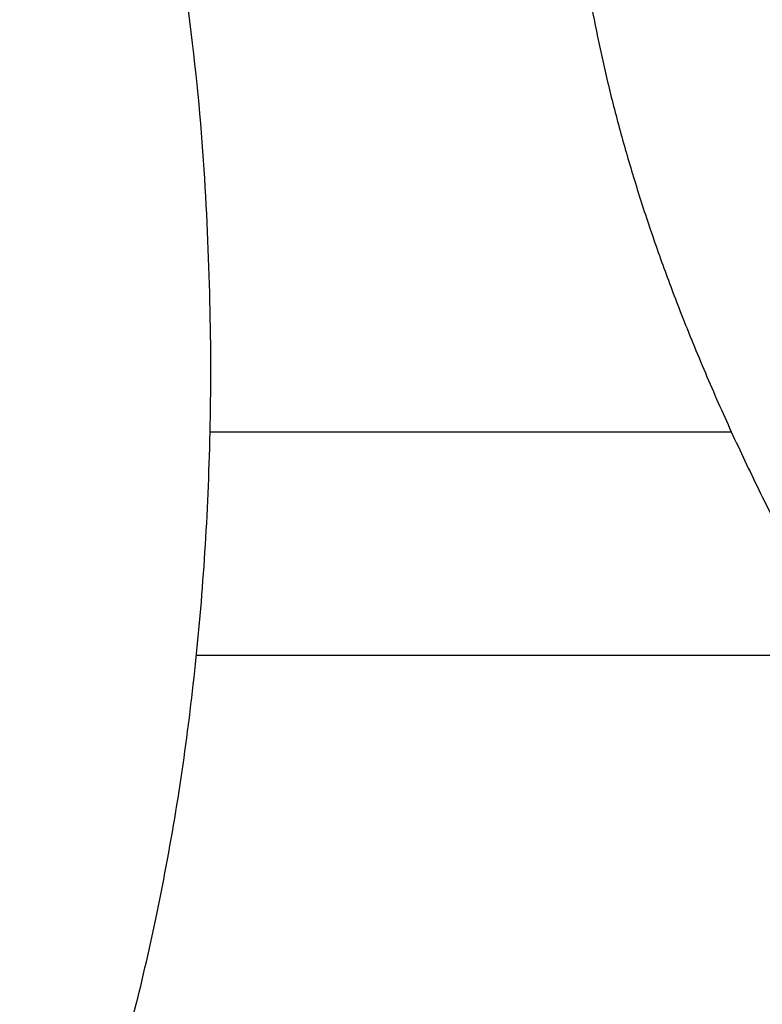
# Model space of a CAD drawing. Header units: inches. Extents: x 12 to 564, y 10 to 374.
# Tile 112 of 159: x 291.978 to 292.636, y 146.471 to 147.343. Entities that reach past the tile are written whole.
import ezdxf

# ---------------------------------------------------------------- set-up
doc = ezdxf.new("R2010")
doc.units = ezdxf.units.IN
doc.header["$LTSCALE"] = 16
doc.header["$MEASUREMENT"] = 0
doc.layers.add('Visible (ANSI)', color=7, linetype='Continuous', lineweight=30)

msp = doc.modelspace()

# ---------------------------------------------------------------- linework, layer by layer
at = {"layer": 'Visible (ANSI)'}
for p, q in [((292.14655, 146.97764), (292.60833, 146.97764)), ((292.71229, 146.77952), (292.13442, 146.77952))]:
    msp.add_line(p, q, dxfattribs=at)
for points, knots in [([(292.13398, 151.03945), (291.7807, 151.39432), (291.66447, 151.44744), (291.41248, 151.64957), (290.85086, 151.91535), (290.36677, 152.05941), (290.01668, 152.12802), (289.50533, 152.16484), (289.12515, 152.14347), (288.8773, 152.11203), (288.29851, 151.99066), (287.33466, 151.4424), (286.9384, 150.76604), (286.75144, 150.14658), (286.72667, 149.38821), (286.99877, 148.71675), (287.29724, 148.28014), (288.14846, 147.73895), (288.54058, 147.60612), (289.23509, 147.38181), (289.65202, 147.19241), (289.79972, 147.09939), (289.90491, 147.01649), (289.93345, 146.84694), (289.88885, 146.70157), (289.73696, 146.5556), (289.28869, 146.48658), (289.05586, 146.54819), (288.69759, 146.6619), (288.26803, 146.86321), (287.90822, 147.14065), (287.73852, 147.34296), (287.53367, 147.55721)], [0, 0, 0, 0, 0, 0.074085, 0.10269, 0.133689, 0.166789, 0.198605, 0.227525, 0.257011, 0.291036, 0.329253, 0.371353, 0.415238, 0.455897, 0.49478, 0.535381, 0.575032, 0.615341, 0.653817, 0.68539, 0.711701, 0.732002, 0.74928, 0.767324, 0.789255, 0.813362, 0.840082, 0.868741, 0.89688, 0.925496, 1, 1, 1, 1, 1]), ([(286.36815, 145.83881), (286.69181, 145.59562), (286.95494, 145.13443), (288.25679, 144.6341), (289.1185, 144.50661), (290.13005, 144.57381), (290.80549, 144.88429), (291.55423, 145.32424), (292.02933, 146.18844), (292.12904, 146.64602), (292.1694, 147.07515), (292.09452, 147.84931), (291.57159, 148.61095), (291.11223, 148.88611), (290.79783, 149.09611), (290.06503, 149.34436), (289.73137, 149.47967), (289.31128, 149.63248), (289.17944, 149.7094), (289.00736, 149.80955), (288.97302, 149.9524), (288.99233, 150.05398), (289.05363, 150.15709), (289.22652, 150.22084), (289.467, 150.25614), (289.64664, 150.25384), (290.07602, 150.15294), (290.53763, 149.93379), (290.79943, 149.68952), (291.00065, 149.46877), (291.10922, 149.36218)], [0, 0, 0, 0, 0, 0.10799, 0.154721, 0.201248, 0.247091, 0.294045, 0.337267, 0.377116, 0.415858, 0.45491, 0.494636, 0.534659, 0.574371, 0.610519, 0.645384, 0.677289, 0.703629, 0.725704, 0.744084, 0.7613, 0.778537, 0.797355, 0.818035, 0.842792, 0.870677, 0.899937, 0.930619, 1, 1, 1, 1, 1]), ([(292.45661, 147.64493), (292.46384, 147.5426), (292.45848, 147.3259), (292.59309, 146.96723), (292.82171, 146.58328), (293.23038, 146.24543), (293.7142, 146.06035), (293.94018, 146.05722), (294.20687, 146.05518)], [-1, -1, -1, -1, -1, -0.731413, -0.604115, -0.468846, -0.333858, 0, 0, 0, 0, 0])]:
    msp.add_open_spline(points, degree=4, knots=knots, dxfattribs=at)

doc.saveas('drawing.dxf')
